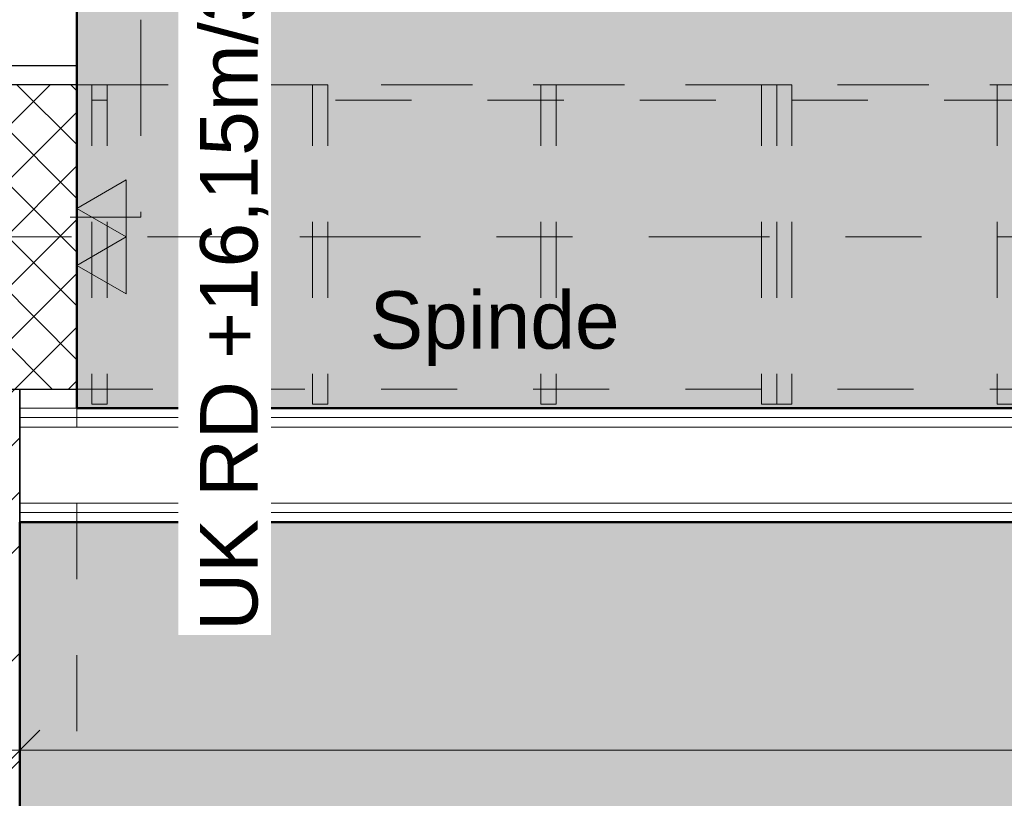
# Model space of a CAD drawing. Header units: metres. Extents: x -180 to 4, y -50 to 6.
# Tile 182 of 256: x -99.3 to -98, y -23.69 to -22.66. Entities that reach past the tile are written whole.
import ezdxf

# ---------------------------------------------------------------- set-up
doc = ezdxf.new("R2010")
doc.units = ezdxf.units.M
doc.header["$LTSCALE"] = 0.05
doc.header["$PDMODE"] = 1
doc.header["$PDSIZE"] = -2
for name, pattern in [('ISO-10 Strichpunktlinie', [4.699, 3.048, -0.762, 0.127, -0.762]), ('Linienart-20', [2.116531, 1.058062, -1.058469]), ('Linienart-53', [5.291531, 3.175, -1.058062, 0.352704, -0.705764]), ('VW-01 Strichlinie kurz 3', [2, 1, -1])]:
    doc.linetypes.add(name, pattern=pattern)
doc.layers.get('0').update_dxf_attribs({"lineweight": 25})
for name, color, linetype, lineweight, true_color in [('00 -Bauelemente -Dämmung innen', 7, 'Continuous', 9, 0xff7fe6), ('00 -Bauelemente -Gipskarton', 7, 'Continuous', 9, 0xff7fe6), ('30 -33 Aussenwände- 3 Aussenstützen', 7, 'Continuous', 50, 0x0000dd), ('30 -33 Aussenwände- 7 Fassade_ Elemente', 7, 'Continuous', 9, 0x00aacc), ('30 -34 Innenwände- 1 tragend', 7, 'Continuous', 13, 0xdd0806), ('30 -34 Innenwände- 2 nichttragend', 7, 'Continuous', 18, 0xff7fe6), ('30 -35 Decken- 1 Konstruktion-Träger- Stahlbeton', 7, 'Continuous', 13, 0x33aa00), ('30 -36 Dächer- 3 Dachbeläge', 7, 'Continuous', 15, 0x9999ff), ('60- 61 allgemeine Ausstattung- 1 Möbel', 7, 'Continuous', 9, 0x00cccc), ('70 -72 Beschriftung- 1 Beschriftung allgemein', 7, 'Continuous', 9, 0xff6633), ('70 -72 Beschriftung- 2 Beschriftung Bauteile', 7, 'Continuous', 9, 0x9999ff), ('70 -72 Beschriftung- 7 Detailverweise Linie', 7, 'Continuous', 9, 0x00dd00), ('70 -75 Raumstempel- 1 Raumstempel', 1, 'Continuous', 50, 0xff0000), ('70 -76 Bemaßung- 2 Allgemein', 7, 'Continuous', 5, 0x6666cc)]:
    doc.layers.add(name, color=color, linetype=linetype, lineweight=lineweight, true_color=true_color)
doc.layers.add('70 -71 Achsen- 1 Gebäudeachsen', color=7, linetype='Linienart-53', lineweight=18)
doc.layers.add('Keine', color=7, linetype='Continuous', lineweight=9)
doc.styles.add('Arial', font='arial.ttf')
doc.dimstyles.new('k+k 1_50', dxfattribs={"dimtxt": 0.100689, "dimasz": 0.05302, "dimexe": 0.05, "dimexo": 0.15, "dimgap": 0.01, "dimtad": 1, "dimdec": 3, "dimtxsty": 'Arial', "dimblk": 'VW_SLASH', "dimblk1": 'VW_SLASH', "dimblk2": 'VW_SLASH', "dimcen": 0, "dimdle": 0.05, "dimadec": 3, "dimazin": 0, "dimtfac": 0.75, "dimtdec": 3, "dimtix": 1, "dimtmove": 0, "dimatfit": 0, "dimldrblk": 'VW_SLASH-1', "dimfxl": 0.125, "dimfxlon": 1, "dimfrac": 2, "dimtolj": 1, "dimarcsym": 0})

# ---------------------------------------------------------------- blocks, each defined once
blk = doc.blocks.new('Gruppe-371')
at = {"color": 255}
blk.add_wipeout([(-100.018, -22.947), (-100.018, -19.947), (-99.221, -19.947), (-99.221, -22.947)], dxfattribs=at).dxf.layer = '30 -33 Aussenwände- 7 Fassade_ Elemente'
blk.add_wipeout([(-99.776, -22.722), (-99.221, -22.722), (-99.221, -20.172), (-99.776, -20.172), (-99.776, -20.017), (-100.018, -20.017), (-100.018, -22.877), (-99.776, -22.877)], dxfattribs=at).dxf.layer = '30 -33 Aussenwände- 7 Fassade_ Elemente'
at = {"layer": '30 -33 Aussenwände- 7 Fassade_ Elemente', "flags": 128}
blk.add_lwpolyline([(-99.776, -22.722), (-99.221, -22.722), (-99.221, -20.172), (-99.776, -20.172), (-99.776, -20.017), (-100.018, -20.017), (-100.018, -22.877), (-99.776, -22.877)], close=True, dxfattribs=at)
at = {"color": 255, "lineweight": 25}
blk.add_wipeout([(-99.521, -22.722), (-99.521, -22.602), (-99.221, -22.602), (-99.221, -22.722)], dxfattribs=at).dxf.layer = '30 -33 Aussenwände- 7 Fassade_ Elemente'
at = {"layer": '30 -33 Aussenwände- 7 Fassade_ Elemente', "lineweight": 25, "flags": 128}
blk.add_lwpolyline([(-99.521, -22.722), (-99.521, -22.602), (-99.221, -22.602), (-99.221, -22.722)], close=True, dxfattribs=at)
blk = doc.blocks.new('Gruppe-1528')
at = {"color": 255}
blk.add_wipeout([(-100.018, -31.197), (-100.018, -22.947), (-99.221, -22.947), (-99.221, -31.197)], dxfattribs=at).dxf.layer = '30 -33 Aussenwände- 7 Fassade_ Elemente'
blk = doc.blocks.new('Gruppe-4041')
at = {"layer": '30 -33 Aussenwände- 3 Aussenstützen', "linetype": 'Continuous', "lineweight": 9, "transparency": 33554687}
for p, q in [((-99.421, -22.897), (-99.421, -22.997)), ((-99.471, -22.947), (-99.371, -22.947))]:
    blk.add_line(p, q, dxfattribs=at)
blk = doc.blocks.new('Gruppe-4042')
at = {"color": 255, "lineweight": 25, "transparency": 33554687}
blk.add_wipeout([(-99.221, -22.747), (-99.621, -22.747), (-99.621, -23.147), (-99.221, -23.147)], dxfattribs=at).dxf.layer = '30 -33 Aussenwände- 3 Aussenstützen'
at = {"layer": '30 -33 Aussenwände- 3 Aussenstützen', "linetype": 'Continuous', "lineweight": 9, "transparency": 33554687}
h = blk.add_hatch(dxfattribs=at)
h.set_pattern_fill('Beton 1mm SRF', style=0, pattern_type=2)
h.set_pattern_definition([(45, (0, 0), (0.03535534, -0.03535534), []), (-45, (0, 0), (0.03535534, 0.03535534), [])])
h.paths.add_polyline_path([(-99.221, -22.747), (-99.621, -22.747), (-99.621, -23.147), (-99.221, -23.147)])
at = {"layer": '30 -33 Aussenwände- 3 Aussenstützen', "lineweight": 25, "transparency": 33554687, "flags": 128}
blk.add_lwpolyline([(-99.221, -22.747), (-99.621, -22.747), (-99.621, -23.147), (-99.221, -23.147)], close=True, dxfattribs=at)
at = {"layer": '30 -33 Aussenwände- 3 Aussenstützen', "transparency": 33554687}
blk.add_blockref('Gruppe-4041', (0, 0), dxfattribs=at)
blk = doc.blocks.new('Gruppe-4043')
at = {"layer": '30 -33 Aussenwände- 3 Aussenstützen', "color": 7}
blk.add_blockref('Gruppe-4042', (0, 0), dxfattribs=at)
at = {"layer": '30 -33 Aussenwände- 3 Aussenstützen', "color": 0, "flags": 1}
for tag in ['IFC_UUID', 'instanceID']:
    blk.add_attdef(tag, (-99.621, -23.147), '', height=0.00018, dxfattribs=at)
blk = doc.blocks.new('Gruppe-4254')
at = {"layer": '30 -35 Decken- 1 Konstruktion-Träger- Stahlbeton', "color": 7, "linetype": 'Linienart-20', "lineweight": 13, "transparency": 33554687}
for p, q in [((-99.221, -22.747), (-74.871, -22.747)), ((-99.221, -23.147), (-74.871, -23.147))]:
    blk.add_line(p, q, dxfattribs=at)
at = {"layer": '30 -35 Decken- 1 Konstruktion-Träger- Stahlbeton', "color": 7, "linetype": 'Continuous', "lineweight": 35, "transparency": 33554687, "flags": 128}
blk.add_lwpolyline([(-99.221, -22.747), (-99.221, -23.147)], dxfattribs=at)
at = {"layer": '30 -35 Decken- 1 Konstruktion-Träger- Stahlbeton', "color": 0, "flags": 1}
for tag in ['IFC_UUID', 'instanceID']:
    blk.add_attdef(tag, (-99.221, -23.147), '', height=0.00018, dxfattribs=at)
blk = doc.blocks.new('Gruppe-4258')
at = {"layer": '30 -35 Decken- 1 Konstruktion-Träger- Stahlbeton', "color": 7, "linetype": 'Linienart-20', "lineweight": 13, "transparency": 33554687}
blk.add_line((-99.221, -11.897), (-99.221, -30.997), dxfattribs=at)
at = {"layer": '30 -35 Decken- 1 Konstruktion-Träger- Stahlbeton', "color": 0, "flags": 1}
for tag in ['IFC_UUID', 'instanceID']:
    blk.add_attdef(tag, (-99.621, -30.997), '', height=0.00018, dxfattribs=at)
blk = doc.blocks.new('_03-OG3_Tragwerk (2D)')
at = {"layer": '30 -33 Aussenwände- 7 Fassade_ Elemente', "color": 7}
blk.add_blockref('Gruppe-371', (0, 0), dxfattribs=at)
blk.add_blockref('Gruppe-1528', (0, 0), dxfattribs=at)
at = {"color": 255, "lineweight": 5, "transparency": 33554687}
blk.add_wipeout([(-99.296, -23.322), (-94.301, -23.322), (-94.326, -23.297), (-94.376, -23.197), (-94.376, -23.172), (-99.296, -23.172)], dxfattribs=at).dxf.layer = '30 -34 Innenwände- 2 nichttragend'
blk.add_wipeout([(-99.296, -23.322), (-94.301, -23.322), (-94.3135, -23.3095), (-99.296, -23.3095)], dxfattribs=at).dxf.layer = '00 -Bauelemente -Gipskarton'
at = {"layer": '00 -Bauelemente -Gipskarton', "transparency": 33554687}
blk.add_line((-94.301, -23.322), (-99.296, -23.322), dxfattribs=at)
at = {"layer": '30 -34 Innenwände- 2 nichttragend', "transparency": 33554687}
blk.add_line((-94.301, -23.322), (-99.296, -23.322), dxfattribs=at)
at = {"color": 255, "lineweight": 5, "transparency": 33554687}
blk.add_wipeout([(-99.296, -23.3095), (-94.3135, -23.3095), (-94.326, -23.297), (-99.296, -23.297)], dxfattribs=at).dxf.layer = '00 -Bauelemente -Gipskarton'
at = {"layer": '00 -Bauelemente -Gipskarton', "transparency": 33554687}
blk.add_line((-94.3135, -23.3095), (-99.296, -23.3095), dxfattribs=at)
blk.add_line((-94.3135, -23.3095), (-99.296, -23.3095), dxfattribs=at)
at = {"color": 255, "lineweight": 5, "transparency": 33554687}
blk.add_wipeout([(-99.296, -23.297), (-94.326, -23.297), (-94.376, -23.197), (-99.296, -23.197)], dxfattribs=at).dxf.layer = '00 -Bauelemente -Dämmung innen'
at = {"layer": '00 -Bauelemente -Dämmung innen', "transparency": 33554687}
blk.add_line((-94.326, -23.297), (-99.296, -23.297), dxfattribs=at)
at = {"layer": '00 -Bauelemente -Gipskarton', "transparency": 33554687}
blk.add_line((-94.326, -23.297), (-99.296, -23.297), dxfattribs=at)
at = {"color": 255, "lineweight": 5, "transparency": 33554687}
blk.add_wipeout([(-99.296, -23.197), (-94.376, -23.197), (-94.376, -23.1845), (-99.296, -23.1845)], dxfattribs=at).dxf.layer = '00 -Bauelemente -Gipskarton'
at = {"layer": '00 -Bauelemente -Dämmung innen', "transparency": 33554687}
blk.add_line((-94.376, -23.197), (-99.296, -23.197), dxfattribs=at)
at = {"layer": '00 -Bauelemente -Gipskarton', "transparency": 33554687}
blk.add_line((-94.376, -23.197), (-99.296, -23.197), dxfattribs=at)
at = {"color": 255, "lineweight": 5, "transparency": 33554687}
blk.add_wipeout([(-99.296, -23.1845), (-94.376, -23.1845), (-94.376, -23.172), (-99.296, -23.172)], dxfattribs=at).dxf.layer = '00 -Bauelemente -Gipskarton'
at = {"layer": '00 -Bauelemente -Gipskarton', "transparency": 33554687}
for p, q in [((-94.376, -23.172), (-99.296, -23.172)), ((-94.376, -23.1845), (-99.296, -23.1845)), ((-94.376, -23.1845), (-99.296, -23.1845))]:
    blk.add_line(p, q, dxfattribs=at)
at = {"layer": '30 -34 Innenwände- 2 nichttragend', "transparency": 33554687}
for p, q in [((-99.296, -23.172), (-99.296, -23.322)), ((-94.376, -23.172), (-99.296, -23.172))]:
    blk.add_line(p, q, dxfattribs=at)
at = {"color": 255, "lineweight": 5, "transparency": 33554687}
blk.add_wipeout([(-99.546, -23.147), (-99.296, -23.147), (-99.296, -30.997), (-99.546, -30.997)], dxfattribs=at).dxf.layer = '30 -34 Innenwände- 1 tragend'
at = {"layer": '30 -34 Innenwände- 1 tragend', "linetype": 'Continuous', "lineweight": 9, "transparency": 33554687}
h = blk.add_hatch(dxfattribs=at)
h.set_pattern_fill('Stahlbeton1 1mm SRF', style=0, pattern_type=2)
h.set_pattern_definition([(45, (0, 0), (0.07071068, -0.07071068), []), (45, (0.03536, -0.03536), (0.07071068, -0.07071068), [0.075, -0.05])])
h.paths.add_polyline_path([(-99.546, -23.147), (-99.296, -23.147), (-99.296, -30.997), (-99.546, -30.997)])
at = {"color": 255, "lineweight": 5, "transparency": 33554687}
blk.add_wipeout([(-99.296, -23.147), (-99.546, -23.147), (-99.546, -30.997), (-99.296, -30.997)], dxfattribs=at).dxf.layer = '30 -34 Innenwände- 1 tragend'
at = {"layer": '30 -34 Innenwände- 1 tragend', "linetype": 'Continuous', "lineweight": 9, "transparency": 33554687}
h = blk.add_hatch(dxfattribs=at)
h.set_pattern_fill('Stahlbeton1  SRF', style=0, pattern_type=2)
h.set_pattern_definition([(45, (0, 0), (0.07071068, -0.07071068), []), (45, (0.03536, -0.03536), (0.07071068, -0.07071068), [0.075, -0.05])])
h.paths.add_polyline_path([(-99.296, -23.147), (-99.546, -23.147), (-99.546, -30.997), (-99.296, -30.997)])
at = {"layer": '30 -34 Innenwände- 1 tragend', "transparency": 33554687}
for p, q in [((-99.546, -23.147), (-99.296, -23.147)), ((-99.296, -23.147), (-99.296, -30.997))]:
    blk.add_line(p, q, dxfattribs=at)
at = {"layer": '30 -34 Innenwände- 1 tragend', "color": 7, "linetype": 'Continuous', "lineweight": 35, "transparency": 33554687}
blk.add_line((-99.296, -23.147), (-99.296, -30.997), dxfattribs=at)
at = {"layer": '30 -33 Aussenwände- 3 Aussenstützen'}
blk.add_blockref('Gruppe-4043', (0, 0), dxfattribs=at)
at = {"layer": '30 -35 Decken- 1 Konstruktion-Träger- Stahlbeton'}
for name in ['Gruppe-4258', 'Gruppe-4254']:
    blk.add_blockref(name, (0, 0), dxfattribs=at)
blk = doc.blocks.new('Gruppe-6933')
at = {"layer": '60- 61 allgemeine Ausstattung- 1 Möbel', "color": 252, "linetype": 'VW-01 Strichlinie kurz 3', "lineweight": 15, "true_color": 0x888888, "transparency": 33554687, "flags": 128}
for points in [[(-98.301, -22.747), (-98.281, -22.747), (-98.281, -23.167), (-98.301, -23.167)], [(-98.011, -22.747), (-97.991, -22.747), (-97.991, -23.167), (-98.011, -23.167)], [(-97.711, -22.747), (-97.691, -22.747), (-97.691, -23.167), (-97.711, -23.167)], [(-97.421, -22.747), (-97.401, -22.747), (-97.401, -23.167), (-97.421, -23.167)]]:
    blk.add_lwpolyline(points, close=True, dxfattribs=at)
blk = doc.blocks.new('Gruppe-6937')
at = {"layer": '60- 61 allgemeine Ausstattung- 1 Möbel', "color": 252, "linetype": 'VW-01 Strichlinie kurz 3', "lineweight": 15, "true_color": 0x888888, "transparency": 33554687, "flags": 128}
for points in [[(-99.201, -22.747), (-99.181, -22.747), (-99.181, -23.167), (-99.201, -23.167)], [(-98.911, -22.747), (-98.891, -22.747), (-98.891, -23.167), (-98.911, -23.167)], [(-98.611, -22.747), (-98.591, -22.747), (-98.591, -23.167), (-98.611, -23.167)], [(-98.321, -22.747), (-98.301, -22.747), (-98.301, -23.167), (-98.321, -23.167)]]:
    blk.add_lwpolyline(points, close=True, dxfattribs=at)
blk = doc.blocks.new('Gruppe-6938')
at = {"layer": '60- 61 allgemeine Ausstattung- 1 Möbel', "color": 252, "linetype": 'VW-01 Strichlinie kurz 3', "lineweight": 15, "true_color": 0x888888, "transparency": 33554687, "flags": 128}
blk.add_lwpolyline([(-99.201, -22.747), (-94.701, -22.747), (-94.701, -22.767), (-99.201, -22.767)], close=True, dxfattribs=at)
at = {"layer": 'Keine', "color": 252, "true_color": 0x888888, "transparency": 33554687}
for name in ['Gruppe-6937', 'Gruppe-6933']:
    blk.add_blockref(name, (0, 0), dxfattribs=at)
blk = doc.blocks.new('Gruppe-8878')
at = {"color": 255, "linetype": 'Continuous', "lineweight": 9, "transparency": 33554687}
blk.add_wipeout([(-99.13099996, -31.79404198), (-99.13099996, -39.73704198), (-129.83124836, -39.73704198), (-129.83124836, -39.25704198), (-100.31099996, -39.25704198), (-100.31099996, -12.71704198), (-129.83124836, -12.71704198), (-129.83124836, -12.23704198), (-100.01799996, -12.23704198), (-100.01799996, -31.12704198), (-99.83999996, -31.12704198), (-99.83999996, -31.61604198), (-99.35099996, -31.61604198), (-99.35099996, -31.79404198)], dxfattribs=at).dxf.layer = '30 -36 Dächer- 3 Dachbeläge'
blk = doc.blocks.new('_OG3_2D (2D)')
at = {"layer": '70 -75 Raumstempel- 1 Raumstempel', "linetype": 'Continuous', "lineweight": 0, "true_color": 0xff0000}
for points in [[(-94.70099996, -22.76204198), (-91.37099996, -22.76204198), (-91.37099996, -22.74704198), (-90.97099996, -22.74704198), (-90.97099996, -22.76204198), (-87.64099996, -22.76204198), (-87.64099996, -23.17204198), (-83.12099996, -23.17204198), (-83.12099996, -22.74704198), (-82.72099996, -22.74704198), (-82.72099996, -22.76204198), (-79.74099996, -22.76204198), (-79.74099996, -23.17204198), (-74.87099996, -23.17204198), (-74.87099996, -22.60204198), (-74.57099996, -22.60204198), (-74.57099996, -20.49904198), (-74.87099996, -20.49904198), (-74.87099996, -20.13204198), (-82.72099996, -20.13204198), (-82.72099996, -20.14704198), (-83.12099996, -20.14704198), (-83.12099996, -19.74704198), (-82.88599996, -19.74704198), (-82.88599996, -11.89704198), (-91.12099996, -11.89704198), (-91.12099996, -19.74704198), (-90.97099996, -19.74704198), (-90.97099996, -20.14704198), (-91.37099996, -20.14704198), (-91.37099996, -20.13204198), (-94.70099996, -20.13204198), (-94.70099996, -19.72204198), (-99.22099996, -19.72204198), (-99.22099996, -23.17204198), (-94.70099996, -23.17204198)], [(-91.39599996, -22.91204198), (-91.39599996, -23.32204198), (-91.24599996, -23.32204198), (-91.24599996, -30.99704198), (-99.29599996, -30.99704198), (-99.29599996, -23.32204198), (-94.30099996, -23.32204198), (-94.30099996, -22.91204198)]]:
    blk.add_hatch(color=1, dxfattribs=at).paths.add_polyline_path(points)
at = {"layer": '70 -72 Beschriftung- 7 Detailverweise Linie', "linetype": 'ISO-10 Strichpunktlinie', "flags": 128}
blk.add_lwpolyline([(-99.1366104, -19.94704198), (-99.1366104, -22.9210103), (-100.01799996, -22.9210103), (-100.01799996, -19.94704198)], close=True, dxfattribs=at)
at = {"layer": '70 -75 Raumstempel- 1 Raumstempel', "flags": 128}
blk.add_lwpolyline([(-82.88599996, -11.89704198), (-91.12099996, -11.89704198), (-91.12099996, -19.74704198), (-90.97099996, -19.74704198), (-90.97099996, -20.14704198), (-91.37099996, -20.14704198), (-91.37099996, -20.13204198), (-94.70099996, -20.13204198), (-94.70099996, -19.72204198), (-99.22099996, -19.72204198), (-99.22099996, -23.17204198), (-94.70099996, -23.17204198), (-94.70099996, -22.76204198), (-91.37099996, -22.76204198), (-91.37099996, -22.74704198), (-90.97099996, -22.74704198), (-90.97099996, -22.76204198), (-87.64099996, -22.76204198)], dxfattribs=at)
blk.add_lwpolyline([(-91.39599996, -22.91204198), (-91.39599996, -23.32204198), (-91.24599996, -23.32204198), (-91.24599996, -30.99704198), (-99.29599996, -30.99704198), (-99.29599996, -23.32204198), (-94.30099996, -23.32204198), (-94.30099996, -22.91204198)], close=True, dxfattribs=at)
at = {"layer": 'Keine', "color": 7}
blk.add_blockref('Gruppe-6938', (0, 0), dxfattribs=at)
at = {"layer": '70 -72 Beschriftung- 1 Beschriftung allgemein', "color": 7}
blk.add_blockref('Gruppe-8878', (0, 0), dxfattribs=at)
blk = doc.blocks.new('VW_SLASH')
at = {"color": 0, "linetype": 'ByBlock', "lineweight": -2, "transparency": 16777216}
blk.add_line((0.943, 0), (-1, 0), dxfattribs=at)
at = {"color": 0, "lineweight": 20, "transparency": 16777216, "flags": 128}
blk.add_lwpolyline([(0.5, 0.5), (-0.5, -0.5)], dxfattribs=at)
blk = doc.blocks.new('*D9799')
at = {"layer": '70 -76 Bemaßung- 2 Allgemein', "color": 0, "lineweight": -2}
for p, q in [((-100.643, -19.722), (-100.818, -19.722)), ((-100.768, -23.119), (-100.768, -19.7751)), ((-100.643, -23.172), (-100.818, -23.172))]:
    blk.add_line(p, q, dxfattribs=at)
at = {"layer": 'Defpoints', "color": 0}
for p in [(-100.768, -19.722), (-99.221, -19.722), (-99.221, -23.172)]:
    blk.add_point(p, dxfattribs=at)
at = {"layer": '70 -76 Bemaßung- 2 Allgemein', "color": 0, "lineweight": -2, "xscale": 0.05302001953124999, "yscale": 0.05302001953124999, "zscale": 0.05302001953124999}
for p, rotation in [((-100.768, -19.722), 90), ((-100.768, -23.172), 270)]:
    blk.add_blockref('VW_SLASH', p, dxfattribs=dict(at, rotation=rotation))
at = {"layer": '70 -76 Bemaßung- 2 Allgemein', "color": 0, "insert": (-100.8385, -21.447), "char_height": 0.10069, "attachment_point": 5, "rotation": 90, "style": 'Arial'}
blk.add_mtext('\\A1;3,45', dxfattribs=at)
blk = doc.blocks.new('VW_SLASH-1')
at = {"color": 0, "linetype": 'ByBlock', "lineweight": -2, "transparency": 16777216}
blk.add_line((0.943, 0), (-1, 0), dxfattribs=at)
at = {"color": 0, "lineweight": 5, "transparency": 16777216, "flags": 128}
blk.add_lwpolyline([(0.5, 0.5), (-0.5, -0.5)], dxfattribs=at)
blk = doc.blocks.new('*D9800')
at = {"layer": '70 -76 Bemaßung- 2 Allgemein', "color": 0, "lineweight": -2}
for p, q in [((-100.768, -23.119), (-100.768, -23.066)), ((-100.643, -23.172), (-100.818, -23.172)), ((-100.768, -23.322), (-100.768, -23.172)), ((-100.643, -23.322), (-100.818, -23.322)), ((-100.768, -23.3751), (-100.768, -23.4281))]:
    blk.add_line(p, q, dxfattribs=at)
at = {"layer": 'Defpoints', "color": 0}
for p in [(-100.768, -23.172), (-99.221, -23.172), (-99.221, -23.322)]:
    blk.add_point(p, dxfattribs=at)
at = {"layer": '70 -76 Bemaßung- 2 Allgemein', "color": 0, "lineweight": -2, "xscale": 0.05302001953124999, "yscale": 0.05302001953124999, "zscale": 0.05302001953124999}
for p, rotation in [((-100.768, -23.172), 270), ((-100.768, -23.322), 90)]:
    blk.add_blockref('VW_SLASH', p, dxfattribs=dict(at, rotation=rotation))
at = {"layer": '70 -76 Bemaßung- 2 Allgemein', "color": 0, "insert": (-100.8844, -23.247), "char_height": 0.10069, "attachment_point": 5, "rotation": 90, "style": 'Arial'}
blk.add_mtext('\\A1;15', dxfattribs=at)
blk = doc.blocks.new('*D9801')
at = {"layer": '70 -76 Bemaßung- 2 Allgemein', "color": 0, "lineweight": -2}
for p, q in [((-100.643, -23.322), (-100.818, -23.322)), ((-100.768, -30.944), (-100.768, -23.3751)), ((-100.643, -30.997), (-100.818, -30.997))]:
    blk.add_line(p, q, dxfattribs=at)
at = {"layer": 'Defpoints', "color": 0}
for p in [(-100.768, -23.322), (-99.221, -23.322), (-99.196, -30.997)]:
    blk.add_point(p, dxfattribs=at)
at = {"layer": '70 -76 Bemaßung- 2 Allgemein', "color": 0, "lineweight": -2, "xscale": 0.05302001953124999, "yscale": 0.05302001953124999, "zscale": 0.05302001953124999}
for p, rotation in [((-100.768, -23.322), 90), ((-100.768, -30.997), 270)]:
    blk.add_blockref('VW_SLASH', p, dxfattribs=dict(at, rotation=rotation))
at = {"layer": '70 -76 Bemaßung- 2 Allgemein', "color": 0, "insert": (-100.8552, -27.1595), "char_height": 0.100689, "attachment_point": 5, "rotation": 90, "style": 'Arial'}
blk.add_mtext('\\A1;7,67\\S5^ ;', dxfattribs=at)
blk = doc.blocks.new('*D10179')
at = {"layer": '70 -76 Bemaßung- 2 Allgemein', "color": 0, "lineweight": -2}
for p, q in [((-99.221, -22.572), (-99.221, -22.397)), ((-94.701, -22.572), (-94.701, -22.397)), ((-94.754, -22.447), (-99.168, -22.447))]:
    blk.add_line(p, q, dxfattribs=at)
at = {"layer": 'Defpoints', "color": 0}
for p in [(-99.221, -22.447), (-99.221, -22.747), (-94.701, -22.762)]:
    blk.add_point(p, dxfattribs=at)
at = {"layer": '70 -76 Bemaßung- 2 Allgemein', "color": 0, "lineweight": -2, "xscale": 0.05302001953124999, "yscale": 0.05302001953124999, "zscale": 0.05302001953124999, "rotation": 180}
blk.add_blockref('VW_SLASH', (-99.221, -22.447), dxfattribs=at)
at = {"layer": '70 -76 Bemaßung- 2 Allgemein', "color": 0, "lineweight": -2, "xscale": 0.05302001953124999, "yscale": 0.05302001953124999, "zscale": 0.05302001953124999}
blk.add_blockref('VW_SLASH', (-94.701, -22.447), dxfattribs=at)
at = {"layer": '70 -76 Bemaßung- 2 Allgemein', "color": 0, "insert": (-96.961, -22.3766), "char_height": 0.10069, "attachment_point": 5, "style": 'Arial'}
blk.add_mtext('\\A1;4,52', dxfattribs=at)
blk = doc.blocks.new('*D10191')
at = {"layer": '70 -76 Bemaßung- 2 Allgemein', "color": 0, "lineweight": -2}
for p, q in [((-99.221, -22.222), (-99.221, -22.047)), ((-94.701, -22.222), (-94.701, -22.047)), ((-94.754, -22.097), (-99.168, -22.097))]:
    blk.add_line(p, q, dxfattribs=at)
at = {"layer": 'Defpoints', "color": 0}
for p in [(-99.221, -22.097), (-99.221, -22.747), (-94.701, -22.747)]:
    blk.add_point(p, dxfattribs=at)
at = {"layer": '70 -76 Bemaßung- 2 Allgemein', "color": 0, "lineweight": -2, "xscale": 0.05302001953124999, "yscale": 0.05302001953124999, "zscale": 0.05302001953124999, "rotation": 180}
blk.add_blockref('VW_SLASH', (-99.221, -22.097), dxfattribs=at)
at = {"layer": '70 -76 Bemaßung- 2 Allgemein', "color": 0, "lineweight": -2, "xscale": 0.05302001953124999, "yscale": 0.05302001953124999, "zscale": 0.05302001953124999}
blk.add_blockref('VW_SLASH', (-94.701, -22.097), dxfattribs=at)
at = {"layer": '70 -76 Bemaßung- 2 Allgemein', "color": 0, "insert": (-96.961, -22.0266), "char_height": 0.10069, "attachment_point": 5, "style": 'Arial'}
blk.add_mtext('\\A1;4,52', dxfattribs=at)
blk = doc.blocks.new('*D10215')
at = {"layer": '70 -76 Bemaßung- 2 Allgemein', "color": 0, "lineweight": -2}
for p, q in [((-94.701, -23.497), (-94.701, -23.672)), ((-99.296, -23.5573), (-99.296, -23.672)), ((-94.754, -23.622), (-99.243, -23.622))]:
    blk.add_line(p, q, dxfattribs=at)
at = {"layer": 'Defpoints', "color": 0}
for p in [(-94.701, -23.172), (-99.296, -23.4073), (-99.296, -23.622)]:
    blk.add_point(p, dxfattribs=at)
at = {"layer": '70 -76 Bemaßung- 2 Allgemein', "color": 0, "lineweight": -2, "xscale": 0.05302001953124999, "yscale": 0.05302001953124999, "zscale": 0.05302001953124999, "rotation": 180}
blk.add_blockref('VW_SLASH', (-99.296, -23.622), dxfattribs=at)
at = {"layer": '70 -76 Bemaßung- 2 Allgemein', "color": 0, "lineweight": -2, "xscale": 0.05302001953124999, "yscale": 0.05302001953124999, "zscale": 0.05302001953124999}
blk.add_blockref('VW_SLASH', (-94.701, -23.622), dxfattribs=at)
at = {"layer": '70 -76 Bemaßung- 2 Allgemein', "color": 0, "insert": (-96.9985, -23.5348), "char_height": 0.100689, "attachment_point": 5, "style": 'Arial'}
blk.add_mtext('\\A1;4,59\\S5^ ;', dxfattribs=at)
blk = doc.blocks.new('Gruppe-9361')
at = {"layer": '70 -72 Beschriftung- 1 Beschriftung allgemein', "insert": (-98.836, -23.0184), "char_height": 0.07552, "attachment_point": 1, "line_spacing_factor": 0.973705, "style": 'Arial'}
blk.add_mtext('Spinde', dxfattribs=at)
blk = doc.blocks.new('Gruppe-9510')
at = {"layer": '70 -76 Bemaßung- 2 Allgemein', "color": 7, "linetype": 'Continuous'}
blk.add_solid([(-99.0875, -22.3714), (-99.221, -22.438), (-99.0876, -22.505)], dxfattribs=at)
at = {"color": 255}
blk.add_wipeout([(-98.9658, -23.4706), (-98.9658, -22.3714), (-99.0875, -22.3714), (-99.0875, -23.4706)], dxfattribs=at).dxf.layer = '70 -76 Bemaßung- 2 Allgemein'
at = {"layer": '70 -76 Bemaßung- 2 Allgemein', "insert": (-98.9693, -22.3714), "char_height": 0.075516, "attachment_point": 9, "rotation": 90, "line_spacing_factor": 0.973705, "style": 'Arial'}
blk.add_mtext('UK RD +16,15m/3,35m', dxfattribs=at)
blk = doc.blocks.new('Gruppe-9556')
at = {"layer": '70 -76 Bemaßung- 2 Allgemein'}
blk.add_blockref('Gruppe-9510', (0, 0), dxfattribs=at)
blk = doc.blocks.new('Gruppe-9600')
at = {"layer": '70 -72 Beschriftung- 2 Beschriftung Bauteile', "linetype": 'Continuous', "lineweight": 0}
for points in [[(-99.156, -22.947), (-99.221, -22.9095), (-99.156, -22.872)], [(-99.156, -23.022), (-99.221, -22.9845), (-99.156, -22.947)]]:
    blk.add_hatch(color=254, dxfattribs=at).paths.add_polyline_path(points)
at = {"layer": '70 -72 Beschriftung- 2 Beschriftung Bauteile', "linetype": 'Continuous', "lineweight": 9, "flags": 128}
for points in [[(-99.156, -22.947), (-99.221, -22.9095), (-99.156, -22.872)], [(-99.156, -23.022), (-99.221, -22.9845), (-99.156, -22.947)]]:
    blk.add_lwpolyline(points, close=True, dxfattribs=at)
at = {"layer": '70 -72 Beschriftung- 2 Beschriftung Bauteile', "linetype": 'Continuous', "lineweight": 5}
blk.add_point((-99.221, -22.947), dxfattribs=at)
blk = doc.blocks.new('*D11524')
at = {"layer": '70 -76 Bemaßung- 2 Allgemein', "color": 0, "lineweight": -2}
for p, q in [((-177.143, -20.147), (-177.318, -20.147)), ((-177.268, -22.694), (-177.268, -20.2001)), ((-177.143, -22.747), (-177.318, -22.747))]:
    blk.add_line(p, q, dxfattribs=at)
at = {"layer": 'Defpoints', "color": 0}
for p in [(-177.268, -20.147), (-99.221, -20.147), (-99.221, -22.747)]:
    blk.add_point(p, dxfattribs=at)
at = {"layer": '70 -76 Bemaßung- 2 Allgemein', "color": 0, "lineweight": -2, "xscale": 0.05302001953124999, "yscale": 0.05302001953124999, "zscale": 0.05302001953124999}
for p, rotation in [((-177.268, -20.147), 90), ((-177.268, -22.747), 270)]:
    blk.add_blockref('VW_SLASH', p, dxfattribs=dict(at, rotation=rotation))
at = {"layer": '70 -76 Bemaßung- 2 Allgemein', "color": 0, "insert": (-177.3385, -21.447), "char_height": 0.10069, "attachment_point": 5, "rotation": 90, "style": 'Arial'}
blk.add_mtext('\\A1;2,60', dxfattribs=at)
blk = doc.blocks.new('*D11525')
at = {"layer": '70 -76 Bemaßung- 2 Allgemein', "color": 0, "lineweight": -2}
for p, q in [((-177.143, -22.747), (-177.318, -22.747)), ((-177.268, -22.894), (-177.268, -22.8001)), ((-177.143, -22.947), (-177.318, -22.947))]:
    blk.add_line(p, q, dxfattribs=at)
at = {"layer": 'Defpoints', "color": 0}
for p in [(-177.268, -22.747), (-99.221, -22.747), (-176.768, -22.947)]:
    blk.add_point(p, dxfattribs=at)
at = {"layer": '70 -76 Bemaßung- 2 Allgemein', "color": 0, "lineweight": -2, "xscale": 0.05302001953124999, "yscale": 0.05302001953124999, "zscale": 0.05302001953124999}
for p, rotation in [((-177.268, -22.747), 90), ((-177.268, -22.947), 270)]:
    blk.add_blockref('VW_SLASH', p, dxfattribs=dict(at, rotation=rotation))
at = {"layer": '70 -76 Bemaßung- 2 Allgemein', "color": 0, "insert": (-177.3294, -22.847), "char_height": 0.10069, "attachment_point": 5, "rotation": 90, "style": 'Arial'}
blk.add_mtext('\\A1;20', dxfattribs=at)
blk = doc.blocks.new('*D11526')
at = {"layer": '70 -76 Bemaßung- 2 Allgemein', "color": 0, "lineweight": -2}
for p, q in [((-177.143, -22.947), (-177.318, -22.947)), ((-177.268, -23.094), (-177.268, -23.0001)), ((-177.143, -23.147), (-177.318, -23.147))]:
    blk.add_line(p, q, dxfattribs=at)
at = {"layer": 'Defpoints', "color": 0}
for p in [(-177.268, -22.947), (-176.768, -22.947), (-99.221, -23.147)]:
    blk.add_point(p, dxfattribs=at)
at = {"layer": '70 -76 Bemaßung- 2 Allgemein', "color": 0, "lineweight": -2, "xscale": 0.05302001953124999, "yscale": 0.05302001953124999, "zscale": 0.05302001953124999}
for p, rotation in [((-177.268, -22.947), 90), ((-177.268, -23.147), 270)]:
    blk.add_blockref('VW_SLASH', p, dxfattribs=dict(at, rotation=rotation))
at = {"layer": '70 -76 Bemaßung- 2 Allgemein', "color": 0, "insert": (-177.3294, -23.047), "char_height": 0.10069, "attachment_point": 5, "rotation": 90, "style": 'Arial'}
blk.add_mtext('\\A1;20', dxfattribs=at)
blk = doc.blocks.new('*D11527')
at = {"layer": '70 -76 Bemaßung- 2 Allgemein', "color": 0, "lineweight": -2}
for p, q in [((-177.143, -23.147), (-177.318, -23.147)), ((-177.268, -30.944), (-177.268, -23.2001)), ((-177.143, -30.997), (-177.318, -30.997))]:
    blk.add_line(p, q, dxfattribs=at)
at = {"layer": 'Defpoints', "color": 0}
for p in [(-177.268, -23.147), (-99.221, -23.147), (-99.221, -30.997)]:
    blk.add_point(p, dxfattribs=at)
at = {"layer": '70 -76 Bemaßung- 2 Allgemein', "color": 0, "lineweight": -2, "xscale": 0.05302001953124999, "yscale": 0.05302001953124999, "zscale": 0.05302001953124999}
for p, rotation in [((-177.268, -23.147), 90), ((-177.268, -30.997), 270)]:
    blk.add_blockref('VW_SLASH', p, dxfattribs=dict(at, rotation=rotation))
at = {"layer": '70 -76 Bemaßung- 2 Allgemein', "color": 0, "insert": (-177.3385, -27.072), "char_height": 0.10069, "attachment_point": 5, "rotation": 90, "style": 'Arial'}
blk.add_mtext('\\A1;7,85', dxfattribs=at)
blk = doc.blocks.new('*D11580')
at = {"layer": '70 -76 Bemaßung- 2 Allgemein', "color": 0, "lineweight": -2}
for p, q in [((-101.143, -20.147), (-101.318, -20.147)), ((-101.268, -22.694), (-101.268, -20.2001)), ((-101.143, -22.747), (-101.318, -22.747))]:
    blk.add_line(p, q, dxfattribs=at)
at = {"layer": 'Defpoints', "color": 0}
for p in [(-101.268, -20.147), (-99.221, -20.147), (-99.221, -22.747)]:
    blk.add_point(p, dxfattribs=at)
at = {"layer": '70 -76 Bemaßung- 2 Allgemein', "color": 0, "lineweight": -2, "xscale": 0.05302001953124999, "yscale": 0.05302001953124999, "zscale": 0.05302001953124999}
for p, rotation in [((-101.268, -20.147), 90), ((-101.268, -22.747), 270)]:
    blk.add_blockref('VW_SLASH', p, dxfattribs=dict(at, rotation=rotation))
at = {"layer": '70 -76 Bemaßung- 2 Allgemein', "color": 0, "insert": (-101.3385, -21.447), "char_height": 0.10069, "attachment_point": 5, "rotation": 90, "style": 'Arial'}
blk.add_mtext('\\A1;2,60', dxfattribs=at)
blk = doc.blocks.new('*D11581')
at = {"layer": '70 -76 Bemaßung- 2 Allgemein', "color": 0, "lineweight": -2}
for p, q in [((-101.143, -22.747), (-101.318, -22.747)), ((-101.268, -22.894), (-101.268, -22.8001)), ((-101.118, -22.947), (-101.218, -22.947))]:
    blk.add_line(p, q, dxfattribs=at)
at = {"layer": 'Defpoints', "color": 0}
for p in [(-101.268, -22.747), (-99.221, -22.747), (-101.268, -22.947)]:
    blk.add_point(p, dxfattribs=at)
at = {"layer": '70 -76 Bemaßung- 2 Allgemein', "color": 0, "lineweight": -2, "xscale": 0.05302001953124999, "yscale": 0.05302001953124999, "zscale": 0.05302001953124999}
for p, rotation in [((-101.268, -22.747), 90), ((-101.268, -22.947), 270)]:
    blk.add_blockref('VW_SLASH', p, dxfattribs=dict(at, rotation=rotation))
at = {"layer": '70 -76 Bemaßung- 2 Allgemein', "color": 0, "insert": (-101.3294, -22.847), "char_height": 0.10069, "attachment_point": 5, "rotation": 90, "style": 'Arial'}
blk.add_mtext('\\A1;20', dxfattribs=at)
blk = doc.blocks.new('*D11582')
at = {"layer": '70 -76 Bemaßung- 2 Allgemein', "color": 0, "lineweight": -2}
for p, q in [((-101.418, -22.947), (-101.318, -22.947)), ((-101.268, -23.094), (-101.268, -23.0001)), ((-101.143, -23.147), (-101.318, -23.147))]:
    blk.add_line(p, q, dxfattribs=at)
at = {"layer": 'Defpoints', "color": 0}
for p in [(-101.268, -22.947), (-101.268, -22.947), (-99.221, -23.147)]:
    blk.add_point(p, dxfattribs=at)
at = {"layer": '70 -76 Bemaßung- 2 Allgemein', "color": 0, "lineweight": -2, "xscale": 0.05302001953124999, "yscale": 0.05302001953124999, "zscale": 0.05302001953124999}
for p, rotation in [((-101.268, -22.947), 90), ((-101.268, -23.147), 270)]:
    blk.add_blockref('VW_SLASH', p, dxfattribs=dict(at, rotation=rotation))
at = {"layer": '70 -76 Bemaßung- 2 Allgemein', "color": 0, "insert": (-101.3294, -23.047), "char_height": 0.10069, "attachment_point": 5, "rotation": 90, "style": 'Arial'}
blk.add_mtext('\\A1;20', dxfattribs=at)
blk = doc.blocks.new('*D11583')
at = {"layer": '70 -76 Bemaßung- 2 Allgemein', "color": 0, "lineweight": -2}
for p, q in [((-101.143, -23.147), (-101.318, -23.147)), ((-101.268, -30.944), (-101.268, -23.2001)), ((-101.143, -30.997), (-101.318, -30.997))]:
    blk.add_line(p, q, dxfattribs=at)
at = {"layer": 'Defpoints', "color": 0}
for p in [(-101.268, -23.147), (-99.221, -23.147), (-99.221, -30.997)]:
    blk.add_point(p, dxfattribs=at)
at = {"layer": '70 -76 Bemaßung- 2 Allgemein', "color": 0, "lineweight": -2, "xscale": 0.05302001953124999, "yscale": 0.05302001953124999, "zscale": 0.05302001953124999}
for p, rotation in [((-101.268, -23.147), 90), ((-101.268, -30.997), 270)]:
    blk.add_blockref('VW_SLASH', p, dxfattribs=dict(at, rotation=rotation))
at = {"layer": '70 -76 Bemaßung- 2 Allgemein', "color": 0, "insert": (-101.3385, -27.072), "char_height": 0.10069, "attachment_point": 5, "rotation": 90, "style": 'Arial'}
blk.add_mtext('\\A1;7,85', dxfattribs=at)
blk = doc.blocks.new('_Achsen (3D)')
at = {"layer": '70 -71 Achsen- 1 Gebäudeachsen', "transparency": 33554687}
blk.add_line((-179.668, -22.947), (3.826, -22.947), dxfattribs=at)
blk = doc.blocks.new('Gruppe-9035')
at = {"layer": '70 -76 Bemaßung- 2 Allgemein'}
for p1, p2, text, override, picture, middle in [((-99.221, -23.172), (-99.221, -19.722), '3,45', {"dimtxt": 0.100689, "dimgap": 0.01, "dimpost": '<>', "dimtxsty": 'Arial', "dimtmove": 2}, '*D9799', (-100.8385, -21.447)), ((-99.221, -23.322), (-99.221, -23.172), '15', {"dimtxt": 0.100689, "dimgap": 0.01, "dimpost": '<>', "dimtxsty": 'Arial', "dimtix": 0, "dimtmove": 2}, '*D9800', (-100.8844, -23.247))]:
    dim = blk.add_aligned_dim(p1=p1, p2=p2, distance=1.547, text=text, dimstyle='k+k 1_50', override=override, dxfattribs=at)
    dim.commit()
    dim.dimension.update_dxf_attribs({"geometry": picture, "text_midpoint": middle})
dim = blk.add_linear_dim(base=(-100.768, -23.322), p1=(-99.196, -30.997), p2=(-99.221, -23.322), angle=270, text='7,67\\S5^ ;', dimstyle='k+k 1_50', override={"dimtxt": 0.100689, "dimgap": 0.01, "dimpost": '<>', "dimtxsty": 'Arial', "dimtmove": 2}, dxfattribs=at)
dim.commit()
dim.dimension.update_dxf_attribs({"geometry": '*D9801', "text_midpoint": (-100.8552, -27.1595)})
blk = doc.blocks.new('Gruppe-9090')
at = {"layer": '70 -76 Bemaßung- 2 Allgemein'}
dim = blk.add_linear_dim(base=(-99.221, -22.447), p1=(-94.701, -22.762), p2=(-99.221, -22.747), text='4,52', dimstyle='k+k 1_50', override={"dimtxt": 0.100689, "dimgap": 0.01, "dimpost": '<>', "dimtxsty": 'Arial', "dimtmove": 2}, dxfattribs=at)
dim.commit()
dim.dimension.update_dxf_attribs({"geometry": '*D10179', "text_midpoint": (-96.961, -22.3766)})
blk = doc.blocks.new('Gruppe-9091')
at = {"layer": '70 -76 Bemaßung- 2 Allgemein'}
dim = blk.add_linear_dim(base=(-99.221, -22.097), p1=(-94.701, -22.747), p2=(-99.221, -22.747), text='4,52', dimstyle='k+k 1_50', override={"dimtxt": 0.100689, "dimgap": 0.01, "dimpost": '<>', "dimtxsty": 'Arial', "dimtmove": 2}, dxfattribs=at)
dim.commit()
dim.dimension.update_dxf_attribs({"geometry": '*D10191', "text_midpoint": (-96.961, -22.0266)})
blk = doc.blocks.new('Gruppe-9094')
at = {"layer": '70 -76 Bemaßung- 2 Allgemein'}
dim = blk.add_linear_dim(base=(-99.296, -23.622), p1=(-94.701, -23.172), p2=(-99.296, -23.4073), text='4,59\\S5^ ;', dimstyle='k+k 1_50', override={"dimtxt": 0.100689, "dimgap": 0.01, "dimpost": '<>', "dimtxsty": 'Arial', "dimtmove": 2}, dxfattribs=at)
dim.commit()
dim.dimension.update_dxf_attribs({"geometry": '*D10215', "text_midpoint": (-96.9985, -23.5348)})
blk = doc.blocks.new('Gruppe-9732')
at = {"layer": '70 -76 Bemaßung- 2 Allgemein'}
for base, p1, p2, text, picture, middle in [((-177.26799996, -20.14704198), (-99.22099996, -22.74704198), (-99.22099996, -20.14704198), '2,60', '*D11524', (-177.3384635, -21.44704198)), ((-177.26799996, -22.74704198), (-176.76799996, -22.94704198), (-99.22099996, -22.74704198), '20', '*D11525', (-177.32940152, -22.84704198)), ((-177.26799996, -22.94704198), (-99.22099996, -23.14704198), (-176.76799996, -22.94704198), '20', '*D11526', (-177.32940152, -23.04704198)), ((-177.26799996, -23.14704198), (-99.22099996, -30.99704198), (-99.22099996, -23.14704198), '7,85', '*D11527', (-177.3384635, -27.07204198))]:
    dim = blk.add_linear_dim(base=base, p1=p1, p2=p2, angle=270, text=text, dimstyle='k+k 1_50', override={"dimtxt": 0.100689, "dimgap": 0.01, "dimdec": 8, "dimpost": '<>', "dimtxsty": 'Arial', "dimtmove": 2}, dxfattribs=at)
    dim.commit()
    dim.dimension.update_dxf_attribs({"geometry": picture, "text_midpoint": middle})
blk = doc.blocks.new('Gruppe-9736')
at = {"layer": '70 -76 Bemaßung- 2 Allgemein'}
for p1, p2, text, picture, middle in [((-99.22099996, -22.74704198), (-99.22099996, -20.14704198), '2,60', '*D11580', (-101.3384635, -21.44704198)), ((-99.22099996, -30.99704198), (-99.22099996, -23.14704198), '7,85', '*D11583', (-101.3384635, -27.07204198))]:
    dim = blk.add_aligned_dim(p1=p1, p2=p2, distance=2.047, text=text, dimstyle='k+k 1_50', override={"dimtxt": 0.100689, "dimgap": 0.01, "dimdec": 8, "dimpost": '<>', "dimtxsty": 'Arial', "dimtmove": 2}, dxfattribs=at)
    dim.commit()
    dim.dimension.update_dxf_attribs({"geometry": picture, "text_midpoint": middle})
for base, p1, p2, picture, middle in [((-101.26799996, -22.74704198), (-101.26799996, -22.94704198), (-99.22099996, -22.74704198), '*D11581', (-101.32940152, -22.84704198)), ((-101.26799996, -22.94704198), (-99.22099996, -23.14704198), (-101.26799996, -22.94704198), '*D11582', (-101.32940152, -23.04704198))]:
    dim = blk.add_linear_dim(base=base, p1=p1, p2=p2, angle=270, text='20', dimstyle='k+k 1_50', override={"dimtxt": 0.100689, "dimgap": 0.01, "dimdec": 8, "dimpost": '<>', "dimtxsty": 'Arial', "dimtmove": 2}, dxfattribs=at)
    dim.commit()
    dim.dimension.update_dxf_attribs({"geometry": picture, "text_midpoint": middle})
blk = doc.blocks.new('_OG3_2D Bemaßung_ Beschriftung (2D)')
at = {"layer": '70 -76 Bemaßung- 2 Allgemein'}
for name in ['Gruppe-9035', 'Gruppe-9091', 'Gruppe-9090', 'Gruppe-9094']:
    blk.add_blockref(name, (0, 0), dxfattribs=at)
at = {"layer": 'Keine', "color": 7}
blk.add_blockref('Gruppe-9361', (0, 0), dxfattribs=at)
at = {"layer": '70 -76 Bemaßung- 2 Allgemein', "color": 7}
blk.add_blockref('Gruppe-9556', (0, 0), dxfattribs=at)
at = {"layer": '70 -72 Beschriftung- 1 Beschriftung allgemein', "color": 7}
blk.add_blockref('Gruppe-9600', (0, 0), dxfattribs=at)
at = {"layer": '70 -76 Bemaßung- 2 Allgemein'}
for name in ['Gruppe-9732', 'Gruppe-9736']:
    blk.add_blockref(name, (0, 0), dxfattribs=at)

msp = doc.modelspace()

# ---------------------------------------------------------------- block references
at = {"layer": 'Keine', "color": 1}
msp.add_blockref('_03-OG3_Tragwerk (2D)', (0, 0), dxfattribs=at)

# ---------------------------------------------------------------- next in the draw order: block references
msp.add_blockref('_OG3_2D (2D)', (0, 0), dxfattribs=at)

# ---------------------------------------------------------------- next in the draw order: block references
msp.add_blockref('_OG3_2D Bemaßung_ Beschriftung (2D)', (0, 0), dxfattribs=at)

# ---------------------------------------------------------------- next in the draw order: block references
msp.add_blockref('_Achsen (3D)', (0, 0), dxfattribs=at)

doc.saveas('drawing.dxf')
